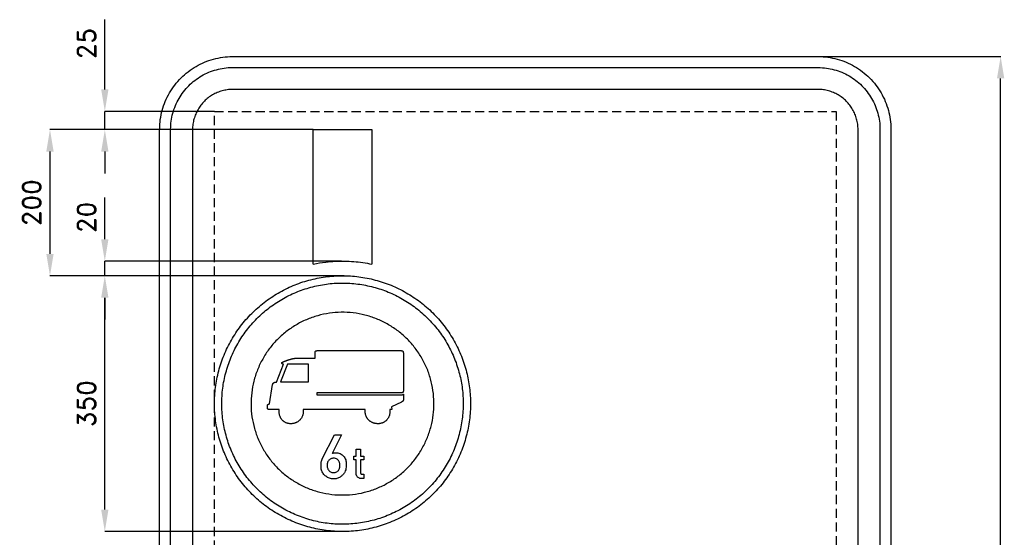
# Model space of a CAD drawing. Header units: millimetres. Extents: x -691 to 655, y -905 to 800.
# Tile 2 of 2: x -691 to 655, y 92 to 800. Entities that reach past the tile are written whole.
import ezdxf

# ---------------------------------------------------------------- set-up
doc = ezdxf.new("R2010")
doc.units = ezdxf.units.MM
doc.header["$LTSCALE"] = 5
doc.linetypes.add('ČÁRKOVANÁX2', pattern=[1.5, 1, -0.5])
doc.layers.add('Kóty', color=2, linetype='Continuous')
doc.layers.add('Značka', color=7, linetype='Continuous')
doc.styles.get("Standard").update_dxf_attribs({"font": 'romand.shx', "height": 25})
doc.dimstyles.get("Standard").update_dxf_attribs({"dimtxt": 25, "dimasz": 30, "dimexe": 0.18, "dimexo": 0.0625, "dimgap": 12.5, "dimtad": 1, "dimdec": 0, "dimzin": 0, "dimdsep": 46, "dimtxsty": 'Standard', "dimcen": 0.09, "dimadec": 0, "dimazin": 0, "dimtfac": 1, "dimtdec": 0, "dimtofl": 0, "dimtmove": 0, "dimatfit": 3, "dimfxl": 1, "dimtolj": 1, "dimtzin": 0, "dimarcsym": 0})

# ---------------------------------------------------------------- blocks, each defined once
blk = doc.blocks.new('*D3')
at = {"layer": 'Defpoints', "color": 0, "transparency": 16777216}
for p in [(-575, 450), (-247.7, 450), (-249, 100)]:
    blk.add_point(p, dxfattribs=at)
at = {"layer": 'Kóty', "color": 0, "lineweight": -2, "transparency": 16777216}
for p, q in [((-247.8, 450), (-575.2, 450)), ((-575, 130), (-575, 420)), ((-249.1, 100), (-575.2, 100))]:
    blk.add_line(p, q, dxfattribs=at)
at = {"layer": 'Kóty', "color": 0, "transparency": 16777216}
for points in [[(-580, 420), (-570, 420), (-575, 450)], [(-580, 130), (-570, 130), (-575, 100)]]:
    blk.add_solid(points, dxfattribs=at)
at = {"layer": 'Kóty', "color": 0, "transparency": 16777216, "insert": (-600, 275), "char_height": 25, "attachment_point": 5, "rotation": 90}
blk.add_mtext('\\A1;350', dxfattribs=at)
blk = doc.blocks.new('*D5')
at = {"layer": 'Defpoints', "color": 0, "transparency": 16777216}
for p in [(-575, 675), (-425, 675), (-290, 650)]:
    blk.add_point(p, dxfattribs=at)
at = {"layer": 'Kóty', "color": 0, "lineweight": -2, "transparency": 16777216}
for p, q in [((-575, 705), (-575, 800.5)), ((-425.1, 675), (-575.2, 675)), ((-290.1, 650), (-575.2, 650)), ((-575, 620), (-575, 590))]:
    blk.add_line(p, q, dxfattribs=at)
at = {"layer": 'Kóty', "color": 0, "transparency": 16777216}
for points in [[(-580, 705), (-570, 705), (-575, 675)], [(-580, 620), (-570, 620), (-575, 650)]]:
    blk.add_solid(points, dxfattribs=at)
at = {"layer": 'Kóty', "color": 0, "transparency": 16777216, "insert": (-600, 767.7), "char_height": 25, "attachment_point": 5, "rotation": 90}
blk.add_mtext('\\A1;25', dxfattribs=at)
blk = doc.blocks.new('*D7')
at = {"layer": 'Defpoints', "color": 0, "transparency": 16777216}
for p in [(-290, 650), (-650, 449.98), (-247.709, 449.98)]:
    blk.add_point(p, dxfattribs=at)
at = {"layer": 'Kóty', "color": 0, "lineweight": -2, "transparency": 16777216}
for p, q in [((-290.0625, 650), (-650.18, 650)), ((-650, 620), (-650, 479.98)), ((-247.7715, 449.98), (-650.18, 449.98))]:
    blk.add_line(p, q, dxfattribs=at)
at = {"layer": 'Kóty', "color": 0, "transparency": 16777216}
for points in [[(-655, 620), (-645, 620), (-650, 650)], [(-655, 479.98), (-645, 479.98), (-650, 449.98)]]:
    blk.add_solid(points, dxfattribs=at)
at = {"layer": 'Kóty', "color": 0, "transparency": 16777216, "insert": (-675, 549.99), "char_height": 25, "attachment_point": 5, "rotation": 90}
blk.add_mtext('\\A1;200', dxfattribs=at)
blk = doc.blocks.new('*D9')
at = {"layer": 'Defpoints', "color": 0, "transparency": 16777216}
for p in [(400, 750), (650, 750), (400, -750)]:
    blk.add_point(p, dxfattribs=at)
at = {"layer": 'Kóty', "color": 0, "lineweight": -2, "transparency": 16777216}
for p, q in [((400.0625, 750), (650.18, 750)), ((650, -720), (650, 720)), ((400.0625, -750), (650.18, -750))]:
    blk.add_line(p, q, dxfattribs=at)
at = {"layer": 'Kóty', "color": 0, "transparency": 16777216}
for points in [[(645, 720), (655, 720), (650, 750)], [(645, -720), (655, -720), (650, -750)]]:
    blk.add_solid(points, dxfattribs=at)
at = {"layer": 'Kóty', "color": 0, "transparency": 16777216, "insert": (625, 0), "char_height": 25, "attachment_point": 5, "rotation": 90}
blk.add_mtext('\\A1;1500', dxfattribs=at)

msp = doc.modelspace()

# ---------------------------------------------------------------- linework, layer by layer
at = {"layer": 'Kóty'}
for p, q in [((-575, 500.01635), (-575, 556.91802)), ((-251.18307, 470.01635), (-575.18, 470.01635)), ((-247.834, 449.98), (-575.18, 449.98)), ((-575, 419.98), (-575, 389.98))]:
    msp.add_line(p, q, dxfattribs=at)
for points in [[(-575, 650), (-575, 675)], [(-575.18, 449.98), (-575, 470.01635)]]:
    msp.add_lwpolyline(points, dxfattribs=at)
for points in [[(-580, 500.01635), (-570, 500.01635), (-575, 470.01635)], [(-580, 419.98), (-570, 419.98), (-575, 449.98)]]:
    msp.add_solid(points, dxfattribs=at)
at = {"layer": 'Značka', "color": 5}
for points in [[(-500, -650), (-500, 650), (-499.99883, 650.39), (-499.99692, 650.79, -0.0321796), (-499.09245, 663.7, -0.0354411), (-496.45574, 676.39, -0.0362697), (-492.3068, 688.66, -0.0344172), (-486.4713, 700.23, -0.033719), (-479.2849, 711, -0.0340776), (-470.7107, 720.71, -0.0342077), (-461.0064, 729.29, -0.0342268), (-450.2266, 736.47, -0.0340514), (-438.6512, 742.27, -0.0334162), (-426.3873, 746.46, -0.0341286), (-413.6918, 749.14, -0.0367456), (-400.785, 750), (-400.393, 750), (-400, 750), (400, 750), (400.393, 750), (400.785, 750, -0.0321794), (413.698, 749.09, -0.0354509), (426.387, 746.46, -0.0362816), (438.659, 742.31, -0.0344246), (450.227, 736.47, -0.0337312), (461.004, 729.28, -0.034081), (470.711, 720.71, -0.0342138), (479.293, 711.01, -0.0342285), (486.471, 700.23, -0.0340344), (492.265, 688.65, -0.0334114), (496.46, 676.39, -0.0341223), (499.14, 663.69, -0.0367412), (500, 650.79), (500, 650.39), (500, 650), (500, -650)], [(-485, -650), (-485, 650), (-484.999, 650.33), (-484.9974, 650.67, -0.0321808), (-484.2286, 661.64, -0.0354437), (-481.9874, 672.43, -0.0362674), (-478.4608, 682.86, -0.034419), (-473.5006, 692.69, -0.0337112), (-467.3922, 701.85, -0.0340785), (-460.1041, 710.1, -0.034195), (-451.8554, 717.4, -0.0342194), (-442.6926, 723.5, -0.0340514), (-432.8535, 728.43, -0.0334085), (-422.4292, 731.99, -0.0341207), (-411.638, 734.27, -0.0367451), (-400.668, 735), (-400.334, 735), (-400, 735), (400, 735), (400.334, 735), (400.668, 735, -0.0321738), (411.643, 734.23, -0.0354396), (422.429, 731.99, -0.0362613), (432.86, 728.46, -0.0344296), (442.693, 723.5, -0.0337309), (451.854, 717.39, -0.0340802), (460.104, 710.1, -0.0342125), (467.399, 701.86, -0.03423), (473.501, 692.69, -0.0340367), (478.425, 682.85, -0.0334178), (481.987, 672.43, -0.0341274), (484.265, 661.64, -0.0367509), (484.997, 650.67), (484.999, 650.33), (485, 650), (485, -650)], [(455, -650), (455, 650), (454.999, 650.22), (454.998, 650.43, 0.0321867), (454.501, 657.53, 0.0354421), (453.051, 664.51, 0.0362779), (450.769, 671.26, 0.0344207), (447.559, 677.62, 0.0337176), (443.607, 683.55, 0.0340785), (438.891, 688.89, 0.0341988), (433.554, 693.61, 0.0342361), (427.625, 697.56, 0.0340303), (421.258, 700.75, 0.033395), (414.513, 703.05, 0.0341092), (407.53, 704.52, 0.0367438), (400.432, 705), (400.216, 705), (400, 705), (-400, 705), (-400.216, 705), (-400.432, 705, 0.0321706), (-407.5338, 704.5, 0.0354292), (-414.513, 703.05, 0.036266), (-421.2625, 700.77, 0.0344312), (-427.6246, 697.56, 0.0337345), (-433.5523, 693.61, 0.034079), (-438.8909, 688.89, 0.0342245), (-443.6112, 683.55, 0.0342352), (-447.5592, 677.62, 0.0340405), (-450.7458, 671.26, 0.0334087), (-453.0507, 664.51, 0.034125), (-454.5245, 657.53, 0.0367448), (-454.9983, 650.43), (-454.9994, 650.22), (-455, 650), (-455, -650)], [(-290, 465.89958, -0.0233294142), (-272.93, 468.73, -0.0344194), (-247.448, 469.98, -0.0344208), (-222.007, 468.07, -0.0164413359), (-210, 465.92323, -0.0164413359)], [(-75, 275), (-75.004, 273.85, -0.00154449), (-75.015, 272.71, -0.0321676), (-76.757, 249.9, -0.0357227), (-81.57, 227.498, -0.0366658), (-89.087, 205.869, -0.0347521), (-99.604, 185.524, -0.0340366), (-112.519, 166.613, -0.034453), (-127.887, 149.647, -0.0345618), (-145.244, 134.719, -0.0344273), (-164.491, 122.313, -0.0343878), (-185.125, 112.388, -0.0344155), (-206.923, 105.385, -0.0344223), (-229.422, 101.138, -0.0344182), (-252.291, 100.015, -0.0344187), (-275.122, 101.736, -0.0344172), (-297.502, 106.57, -0.034418), (-319.11, 114.142, -0.0344169), (-339.476, 124.604, -0.0344162), (-358.388, 137.51, -0.0344144), (-375.353, 152.887, -0.0344156), (-390.28, 170.248, -0.0344171), (-402.687, 189.491, -0.0344159), (-412.6118, 210.125, -0.0344176), (-419.6154, 231.923, -0.0344166), (-423.8619, 254.42, -0.0344164), (-424.985, 277.29, -0.0344163), (-423.2637, 300.12, -0.0344156), (-418.4297, 322.5, -0.0344185), (-410.8578, 344.11, -0.0344133), (-400.396, 364.48, -0.0344139), (-387.49, 383.39, -0.034421), (-372.113, 400.35, -0.0344145), (-354.752, 415.28, -0.0344171), (-335.509, 427.69, -0.034418), (-314.876, 437.61, -0.0344218), (-293.077, 444.62, -0.0344221), (-270.578, 448.86, -0.0344132), (-247.709, 449.98, -0.0344239), (-224.878, 448.26, -0.034416), (-202.498, 443.43, -0.0344173), (-180.89, 435.86, -0.0344125), (-160.524, 425.4, -0.0344166), (-141.613, 412.49, -0.034407), (-124.647, 397.11, -0.0344163), (-109.717, 379.75, -0.0344871), (-97.313, 360.51, -0.0344216), (-87.398, 339.88, -0.0340762), (-80.385, 318.08, -0.0327904), (-76.246, 296.69, -0.0342656), (-75, 275)], [(-218.902, 266.76), (-303.7, 266.76), (-303.698, 266.73), (-303.696, 266.69), (-303.685, 266.47), (-303.674, 266.24), (-303.663, 266.02), (-303.654, 265.8), (-303.646, 265.58), (-303.639, 265.36), (-303.634, 265.19), (-303.631, 265.01), (-303.628, 264.83), (-303.627, 264.64), (-303.627, 264.61), (-303.627, 264.58), (-303.628, 264.45), (-303.63, 264.33, -0.00334109), (-303.635, 264.08, -0.00303329), (-303.643, 263.83, -0.00774068), (-303.676, 263.22, -0.00818351), (-303.729, 262.6, -0.0115057), (-303.828, 261.78), (-303.966, 260.96), (-304.139, 260.15), (-304.352, 259.35), (-304.548, 258.72), (-304.774, 258.1), (-305.095, 257.34), (-305.45, 256.59), (-305.815, 255.88), (-306.211, 255.19), (-306.572, 254.63), (-306.96, 254.09), (-307.371, 253.57), (-307.805, 253.06), (-308.167, 252.67), (-308.544, 252.29), (-309.034, 251.84), (-309.54, 251.41), (-310.139, 250.93), (-310.758, 250.48), (-311.29, 250.13), (-311.837, 249.8), (-312.396, 249.49), (-312.967, 249.21), (-313.431, 249), (-313.902, 248.8), (-314.499, 248.58), (-315.104, 248.37), (-315.829, 248.15), (-316.562, 247.96), (-317.179, 247.82), (-317.8, 247.71), (-318.426, 247.63), (-319.054, 247.56), (-319.558, 247.53), (-320.062, 247.51), (-320.694, 247.51), (-321.326, 247.53), (-322.076, 247.57), (-322.823, 247.64), (-323.443, 247.73), (-324.059, 247.84), (-324.67, 247.98), (-325.274, 248.14), (-325.754, 248.29), (-326.228, 248.45), (-326.813, 248.67), (-327.39, 248.92), (-328.08, 249.24), (-328.753, 249.59), (-329.3, 249.91), (-329.831, 250.26), (-330.347, 250.63), (-330.846, 251.02), (-331.232, 251.34), (-331.605, 251.69), (-332.052, 252.13), (-332.48, 252.6), (-332.925, 253.12), (-333.346, 253.65), (-333.677, 254.11), (-333.987, 254.59), (-334.28, 255.08), (-334.553, 255.58), (-334.76, 255.98), (-334.953, 256.39), (-335.179, 256.92), (-335.387, 257.45), (-335.687, 258.28), (-335.948, 259.13), (-336.133, 259.85), (-336.285, 260.57), (-336.409, 261.3), (-336.503, 262.04), (-336.558, 262.62), (-336.589, 263.21, -0.0106367), (-336.597, 263.95, -0.00219615), (-336.587, 264.69), (-336.582, 264.95, -0.00262588), (-336.576, 265.21, -0.00259965), (-336.57, 265.41), (-336.561, 265.61), (-336.551, 265.8), (-336.54, 266), (-336.53, 266.16), (-336.52, 266.32), (-336.507, 266.51), (-336.495, 266.69), (-336.492, 266.73), (-336.49, 266.76), (-349.501, 266.76), (-349.504, 266.76), (-349.507, 266.76), (-349.528, 266.76), (-349.548, 266.76), (-349.568, 266.76), (-349.587, 266.76), (-349.607, 266.76), (-349.626, 266.76), (-349.642, 266.76), (-349.657, 266.76), (-349.677, 266.76), (-349.696, 266.76), (-349.836, 266.76), (-349.976, 266.76), (-350.092, 266.76), (-350.209, 266.77), (-350.325, 266.78), (-350.441, 266.79), (-350.533, 266.8), (-350.626, 266.81), (-350.741, 266.83), (-350.855, 266.85), (-350.937, 266.86), (-351.018, 266.88), (-351.085, 266.9), (-351.152, 266.92), (-351.218, 266.94), (-351.284, 266.96), (-351.336, 266.98), (-351.387, 267), (-351.451, 267.02), (-351.514, 267.05), (-351.562, 267.08), (-351.609, 267.1), (-351.648, 267.12), (-351.687, 267.14), (-351.724, 267.17), (-351.761, 267.19), (-351.791, 267.21), (-351.819, 267.23), (-351.854, 267.26), (-351.889, 267.29), (-351.927, 267.32), (-351.964, 267.35), (-351.994, 267.38), (-352.023, 267.41), (-352.052, 267.44), (-352.079, 267.47), (-352.101, 267.5), (-352.121, 267.52), (-352.147, 267.56), (-352.171, 267.59), (-352.199, 267.63), (-352.226, 267.67), (-352.247, 267.71), (-352.267, 267.75), (-352.287, 267.78), (-352.305, 267.82), (-352.319, 267.85), (-352.332, 267.88), (-352.348, 267.92), (-352.362, 267.96), (-352.377, 268), (-352.391, 268.05), (-352.402, 268.08), (-352.412, 268.12), (-352.422, 268.16), (-352.431, 268.19), (-352.438, 268.22), (-352.444, 268.25), (-352.451, 268.29), (-352.458, 268.33), (-352.467, 268.38), (-352.475, 268.44), (-352.481, 268.48), (-352.486, 268.53), (-352.49, 268.58), (-352.494, 268.62), (-352.496, 268.66), (-352.498, 268.7), (-352.499, 268.74), (-352.5, 268.79), (-352.5, 268.81), (-352.5, 268.82), (-352.5, 268.84), (-352.5, 268.85), (-352.5, 268.86), (-352.5, 268.88), (-352.5, 268.89), (-352.5, 268.9), (-352.5, 268.91), (-352.5, 268.93), (-352.5, 268.97), (-352.5, 269.02), (-352.5, 269.1), (-352.5, 269.19), (-352.5, 269.41), (-352.5, 269.63), (-352.499, 269.92), (-352.499, 270.22), (-352.499, 270.51), (-352.499, 270.8), (-352.499, 271.04), (-352.499, 271.27), (-352.5, 271.57), (-352.499, 271.86), (-352.498, 271.98, -0.00530736), (-352.495, 272.11), (-352.49, 272.21), (-352.483, 272.31), (-352.473, 272.41), (-352.461, 272.52), (-352.45, 272.6), (-352.436, 272.68), (-352.416, 272.78), (-352.393, 272.88), (-352.376, 272.95), (-352.358, 273.02), (-352.341, 273.08), (-352.322, 273.14), (-352.301, 273.19), (-352.279, 273.25), (-352.261, 273.3), (-352.241, 273.34), (-352.215, 273.39), (-352.187, 273.45), (-352.156, 273.51), (-352.124, 273.56), (-352.095, 273.61), (-352.065, 273.65), (-352.034, 273.7), (-352.001, 273.74), (-351.974, 273.77), (-351.946, 273.81), (-351.909, 273.85), (-351.871, 273.89), (-351.825, 273.93), (-351.778, 273.97), (-351.737, 274.01), (-351.695, 274.04), (-351.652, 274.07), (-351.608, 274.1), (-351.572, 274.12), (-351.536, 274.15), (-351.49, 274.17), (-351.443, 274.2), (-351.381, 274.23), (-351.318, 274.26), (-351.265, 274.28), (-351.211, 274.3), (-351.156, 274.32), (-351.101, 274.34), (-351.057, 274.36), (-351.013, 274.37), (-350.956, 274.38), (-350.9, 274.4), (-350.857, 274.41), (-350.814, 274.42), (-350.778, 274.43), (-350.742, 274.43), (-350.706, 274.44), (-350.669, 274.45), (-350.641, 274.45), (-350.612, 274.46), (-350.575, 274.46), (-350.539, 274.47), (-350.472, 274.48), (-350.405, 274.48), (-350.35, 274.49), (-350.294, 274.5), (-350.237, 274.5), (-350.181, 274.5), (-350.137, 274.51), (-350.092, 274.51), (-350.036, 274.51), (-349.98, 274.51), (-349.958, 274.51), (-349.937, 274.51), (-349.918, 274.51), (-349.9, 274.51), (-349.88, 274.51), (-349.861, 274.51), (-349.846, 274.51), (-349.832, 274.51), (-349.817, 274.52), (-349.802, 274.52), (-349.799, 274.52), (-349.797, 274.52), (-345.5, 301.08), (-345.498, 301.09), (-345.496, 301.09), (-345.495, 301.1), (-345.492, 301.11), (-345.489, 301.13), (-345.481, 301.16), (-345.474, 301.2), (-345.464, 301.24), (-345.455, 301.29), (-345.445, 301.33), (-345.435, 301.38), (-345.427, 301.41), (-345.418, 301.45), (-345.409, 301.49), (-345.399, 301.52), (-345.397, 301.53), (-345.396, 301.54), (-345.383, 301.57), (-345.371, 301.6), (-345.347, 301.67), (-345.323, 301.73), (-345.263, 301.89), (-345.201, 302.04), (-345.116, 302.24), (-345.023, 302.43), (-344.922, 302.62), (-344.809, 302.79), (-344.708, 302.93), (-344.598, 303.07), (-344.465, 303.21), (-344.322, 303.34), (-344.294, 303.37), (-344.267, 303.39), (-344.264, 303.39), (-344.262, 303.4), (-344.258, 303.4), (-344.254, 303.4), (-344.249, 303.41), (-344.244, 303.41), (-344.238, 303.42), (-344.233, 303.42), (-344.228, 303.42), (-344.224, 303.43), (-344.218, 303.43), (-344.213, 303.44), (-344.17, 303.47), (-344.126, 303.5), (-344.035, 303.57), (-343.943, 303.63), (-343.696, 303.77), (-343.44, 303.9), (-343.073, 304.04), (-342.696, 304.16), (-342.305, 304.26), (-341.91, 304.34), (-341.597, 304.38), (-341.282, 304.42), (-340.963, 304.45), (-340.643, 304.47), (-340.59, 304.48), (-340.536, 304.48), (-340.53, 304.48), (-340.525, 304.48), (-340.513, 304.48), (-340.502, 304.48), (-340.473, 304.49), (-340.444, 304.49), (-340.406, 304.49), (-340.367, 304.49), (-340.328, 304.5), (-340.29, 304.5), (-340.259, 304.5), (-340.228, 304.5), (-340.195, 304.5), (-340.163, 304.5), (-340.157, 304.5), (-340.151, 304.5), (-330.566, 329.03), (-330.569, 329.03), (-330.572, 329.03), (-330.593, 329.03), (-330.615, 329.03), (-330.635, 329.03), (-330.655, 329.03), (-330.675, 329.03), (-330.696, 329.03), (-330.712, 329.02), (-330.728, 329.02), (-330.749, 329.02), (-330.77, 329.02), (-330.899, 329.02), (-331.029, 329.03), (-331.137, 329.04), (-331.245, 329.05), (-331.353, 329.06), (-331.46, 329.09), (-331.545, 329.1), (-331.629, 329.13), (-331.733, 329.16), (-331.836, 329.19), (-331.925, 329.23), (-332.013, 329.26), (-332.085, 329.29), (-332.155, 329.33), (-332.225, 329.36), (-332.292, 329.4), (-332.346, 329.44), (-332.397, 329.47), (-332.46, 329.52), (-332.522, 329.57), (-332.567, 329.61), (-332.611, 329.65), (-332.646, 329.68), (-332.68, 329.72), (-332.713, 329.75), (-332.745, 329.79), (-332.769, 329.82), (-332.793, 329.85), (-332.821, 329.9), (-332.847, 329.94), (-332.875, 329.98), (-332.9, 330.03), (-332.919, 330.07), (-332.937, 330.12), (-332.952, 330.16), (-332.966, 330.2), (-332.975, 330.24), (-332.983, 330.27), (-332.991, 330.32), (-332.997, 330.36), (-333.002, 330.42), (-333.004, 330.48), (-333.002, 330.53), (-332.998, 330.57), (-332.992, 330.62), (-332.984, 330.67), (-332.976, 330.7), (-332.966, 330.74), (-332.952, 330.79), (-332.937, 330.83), (-332.911, 330.9), (-332.883, 330.96), (-332.856, 331.01), (-332.827, 331.06), (-332.796, 331.11), (-332.764, 331.16), (-332.736, 331.2), (-332.708, 331.23), (-332.671, 331.28), (-332.632, 331.32), (-332.571, 331.39), (-332.506, 331.45), (-332.45, 331.51), (-332.393, 331.56), (-332.334, 331.6), (-332.274, 331.65), (-332.226, 331.69), (-332.176, 331.72), (-332.113, 331.77), (-332.05, 331.81), (-331.91, 331.9), (-331.768, 331.98), (-331.647, 332.05), (-331.525, 332.11), (-331.401, 332.18), (-331.276, 332.23), (-331.175, 332.28), (-331.073, 332.32), (-330.945, 332.37), (-330.817, 332.42), (-330.772, 332.43), (-330.728, 332.45), (-330.692, 332.46), (-330.655, 332.48), (-330.618, 332.49), (-330.581, 332.5), (-330.552, 332.51), (-330.522, 332.52), (-330.486, 332.54), (-330.449, 332.55), (-330.415, 332.56), (-330.381, 332.57), (-330.353, 332.58), (-330.325, 332.59), (-330.297, 332.6), (-330.269, 332.61), (-330.246, 332.62), (-330.224, 332.63), (-330.196, 332.64), (-330.168, 332.65), (-330.092, 332.67), (-330.016, 332.7), (-329.953, 332.72), (-329.89, 332.75), (-329.827, 332.77), (-329.765, 332.79), (-329.714, 332.81), (-329.664, 332.83), (-329.601, 332.85), (-329.538, 332.88), (-329.304, 332.96), (-329.07, 333.05), (-328.874, 333.13), (-328.679, 333.2), (-328.485, 333.28), (-328.29, 333.35), (-328.134, 333.41), (-327.978, 333.47), (-327.783, 333.54), (-327.588, 333.62), (-327.189, 333.77), (-326.79, 333.92), (-326.457, 334.04), (-326.123, 334.17), (-325.789, 334.29), (-325.454, 334.41), (-325.186, 334.5), (-324.918, 334.59), (-324.582, 334.71), (-324.245, 334.82), (-323.765, 334.99), (-323.283, 335.14), (-322.88, 335.27), (-322.477, 335.39), (-322.072, 335.52), (-321.667, 335.63), (-321.342, 335.73), (-321.017, 335.82), (-320.609, 335.92), (-320.2, 336.03), (-319.768, 336.14), (-319.335, 336.25), (-318.973, 336.33), (-318.61, 336.41), (-318.247, 336.49), (-317.883, 336.57), (-317.591, 336.63), (-317.299, 336.68), (-316.933, 336.75), (-316.567, 336.82), (-316.073, 336.9), (-315.578, 336.99), (-315.166, 337.05), (-314.753, 337.12), (-314.34, 337.17), (-313.926, 337.23), (-313.594, 337.27), (-313.262, 337.3), (-312.908, 337.33), (-312.554, 337.35), (-312.492, 337.36), (-312.429, 337.36), (-312.418, 337.36), (-312.407, 337.36), (-312.384, 337.36), (-312.361, 337.36), (-312.304, 337.37), (-312.248, 337.37), (-312.172, 337.37), (-312.097, 337.38), (-312.021, 337.38), (-311.945, 337.39), (-311.885, 337.39), (-311.824, 337.39), (-311.76, 337.4), (-311.696, 337.4), (-311.685, 337.4), (-311.673, 337.4), (-287.574, 337.4), (-287.574, 344.37), (-287.573, 344.38), (-287.573, 344.38), (-287.573, 344.4), (-287.572, 344.43), (-287.572, 344.45), (-287.571, 344.48), (-287.571, 344.5), (-287.57, 344.52), (-287.569, 344.54), (-287.569, 344.56), (-287.568, 344.58), (-287.567, 344.61), (-287.561, 344.76), (-287.553, 344.9), (-287.544, 345.03), (-287.532, 345.15), (-287.517, 345.28), (-287.5, 345.4), (-287.483, 345.5), (-287.464, 345.59), (-287.437, 345.71), (-287.406, 345.83), (-287.383, 345.92), (-287.359, 346), (-287.337, 346.07), (-287.313, 346.13), (-287.288, 346.2), (-287.26, 346.26), (-287.237, 346.32), (-287.212, 346.37), (-287.179, 346.43), (-287.144, 346.49), (-287.111, 346.54), (-287.076, 346.6), (-287.046, 346.64), (-287.014, 346.69), (-286.982, 346.73), (-286.948, 346.77), (-286.919, 346.8), (-286.89, 346.83), (-286.853, 346.87), (-286.814, 346.9), (-286.768, 346.94), (-286.719, 346.98), (-286.678, 347.02), (-286.635, 347.05), (-286.592, 347.08), (-286.548, 347.11), (-286.512, 347.13), (-286.475, 347.15), (-286.429, 347.17), (-286.383, 347.2), (-286.309, 347.23), (-286.234, 347.26), (-286.171, 347.29), (-286.107, 347.31), (-286.042, 347.33), (-285.977, 347.35), (-285.925, 347.36), (-285.872, 347.37), (-285.806, 347.39), (-285.739, 347.4), (-285.673, 347.42), (-285.607, 347.43), (-285.552, 347.44), (-285.496, 347.44), (-285.44, 347.45), (-285.385, 347.46), (-285.34, 347.46), (-285.295, 347.47), (-285.239, 347.47), (-285.183, 347.48), (-285.082, 347.48), (-284.98, 347.49), (-284.895, 347.49), (-284.81, 347.5), (-284.725, 347.5), (-284.64, 347.5), (-284.572, 347.5), (-284.504, 347.5), (-284.431, 347.5), (-284.359, 347.5), (-284.346, 347.5), (-284.333, 347.5), (-169.238, 347.5), (-169.166, 347.5), (-169.095, 347.49), (-168.679, 347.43), (-168.286, 347.28), (-167.962, 347.08), (-167.678, 346.83), (-167.404, 346.5), (-167.184, 346.13), (-167.025, 345.77), (-166.907, 345.4), (-166.823, 344.99, -0.032432), (-166.788, 344.58), (-166.787, 344.52), (-166.786, 344.46), (-166.786, 344.45), (-166.786, 343.67), (-166.786, 342.89), (-166.786, 341.33), (-166.786, 339.77), (-166.786, 335.88), (-166.787, 331.98), (-166.787, 326.78), (-166.787, 321.58), (-166.786, 316.38), (-166.786, 311.18), (-166.786, 307.03), (-166.786, 302.87), (-166.786, 298.45), (-166.786, 294.03), (-166.786, 293.25), (-166.786, 292.47), (-166.786, 292.46), (-166.786, 292.44), (-166.786, 292.41), (-166.786, 292.37), (-166.788, 292.29), (-166.79, 292.21, -0.00449511), (-166.794, 292.1), (-166.8, 291.99), (-166.809, 291.88), (-166.82, 291.77), (-166.831, 291.69), (-166.845, 291.6), (-166.865, 291.49), (-166.889, 291.38), (-166.906, 291.31), (-166.925, 291.24), (-166.942, 291.18), (-166.961, 291.12), (-166.982, 291.06), (-167.004, 291), (-167.024, 290.96), (-167.044, 290.91), (-167.072, 290.85), (-167.101, 290.8), (-167.135, 290.74), (-167.173, 290.68), (-167.206, 290.63), (-167.241, 290.58), (-167.277, 290.53), (-167.315, 290.48), (-167.347, 290.45), (-167.38, 290.41), (-167.423, 290.37), (-167.467, 290.33), (-167.526, 290.28), (-167.588, 290.23), (-167.641, 290.19), (-167.696, 290.15), (-167.751, 290.12), (-167.808, 290.08), (-167.855, 290.06), (-167.902, 290.04), (-167.961, 290.01), (-168.021, 289.98), (-168.111, 289.94), (-168.203, 289.91), (-168.279, 289.88), (-168.357, 289.85), (-168.435, 289.83), (-168.514, 289.81), (-168.577, 289.8), (-168.641, 289.78), (-168.721, 289.76), (-168.801, 289.75), (-168.954, 289.72), (-169.109, 289.7), (-169.238, 289.68), (-169.368, 289.67), (-169.498, 289.66), (-169.627, 289.65), (-169.731, 289.64), (-169.836, 289.64), (-169.966, 289.64), (-170.096, 289.64), (-170.128, 289.63), (-170.161, 289.63), (-170.188, 289.63), (-170.215, 289.63), (-170.243, 289.63), (-170.27, 289.63), (-170.292, 289.63), (-170.313, 289.63), (-170.337, 289.63), (-170.36, 289.63), (-170.364, 289.63), (-170.368, 289.63), (-285.16, 289.64), (-285.16, 287.18), (-169.808, 287.18), (-168.966, 287.18), (-168.956, 287.18), (-168.946, 287.18), (-168.873, 287.18), (-168.801, 287.18), (-168.732, 287.18), (-168.664, 287.18), (-168.595, 287.18), (-168.526, 287.18), (-168.472, 287.18), (-168.417, 287.18), (-168.348, 287.19), (-168.28, 287.19), (-168.203, 287.2), (-168.126, 287.21), (-168.063, 287.22), (-167.999, 287.23), (-167.936, 287.24), (-167.873, 287.25), (-167.823, 287.26), (-167.773, 287.27), (-167.711, 287.29), (-167.65, 287.31), (-167.588, 287.33), (-167.527, 287.35), (-167.476, 287.37), (-167.427, 287.39), (-167.378, 287.41), (-167.33, 287.44), (-167.292, 287.46), (-167.255, 287.48), (-167.209, 287.51), (-167.165, 287.54), (-167.12, 287.57), (-167.076, 287.61), (-167.041, 287.64), (-167.007, 287.67), (-166.974, 287.7), (-166.943, 287.73), (-166.918, 287.76), (-166.895, 287.79), (-166.867, 287.82), (-166.84, 287.86), (-166.833, 287.87), (-166.827, 287.88), (-166.821, 287.89), (-166.816, 287.9), (-166.81, 287.91), (-166.805, 287.91), (-166.8, 287.92), (-166.796, 287.93), (-166.791, 287.93), (-166.786, 287.94), (-166.786, 280.15), (-166.786, 280.13), (-166.786, 280.11), (-166.786, 280.1), (-166.787, 280.08), (-166.787, 280.07), (-166.787, 280.05), (-166.788, 280.04), (-166.788, 280.03), (-166.789, 280.01), (-166.789, 280), (-166.79, 279.99), (-166.79, 279.97), (-166.791, 279.95), (-166.793, 279.92), (-166.797, 279.86), (-166.804, 279.8), (-166.814, 279.71), (-166.827, 279.63), (-166.843, 279.55), (-166.861, 279.47), (-166.878, 279.4), (-166.896, 279.34), (-166.922, 279.26), (-166.949, 279.18), (-166.979, 279.1), (-167.012, 279.02), (-167.041, 278.95), (-167.073, 278.89), (-167.107, 278.83), (-167.142, 278.76), (-167.172, 278.72), (-167.203, 278.67), (-167.243, 278.61), (-167.285, 278.55), (-167.343, 278.48), (-167.403, 278.4), (-167.456, 278.34), (-167.51, 278.29), (-167.565, 278.23), (-167.623, 278.18), (-167.669, 278.14), (-167.717, 278.09), (-167.778, 278.04), (-167.84, 278), (-167.911, 277.94), (-167.984, 277.89), (-168.046, 277.84), (-168.108, 277.8), (-168.171, 277.76), (-168.235, 277.72), (-168.287, 277.69), (-168.339, 277.66), (-168.404, 277.62), (-168.47, 277.58), (-168.56, 277.54), (-168.65, 277.49), (-168.726, 277.45), (-168.803, 277.41), (-168.88, 277.37), (-168.957, 277.34), (-169.019, 277.31), (-169.081, 277.28), (-169.148, 277.25), (-169.214, 277.22), (-169.226, 277.21), (-169.237, 277.21), (-169.243, 277.21), (-169.249, 277.2), (-169.259, 277.2), (-169.269, 277.2), (-169.282, 277.19), (-169.295, 277.19), (-169.308, 277.18), (-169.321, 277.17), (-169.331, 277.17), (-169.341, 277.17), (-169.354, 277.16), (-169.367, 277.15), (-182.95, 270.74), (-182.448, 266.76), (-185.12, 266.76), (-185.119, 266.72), (-185.118, 266.69), (-185.112, 266.43), (-185.104, 266.17), (-185.095, 265.91), (-185.087, 265.65), (-185.079, 265.38), (-185.072, 265.12), (-185.068, 264.91), (-185.067, 264.71), (-185.067, 264.5), (-185.071, 264.29), (-185.072, 264.25), (-185.073, 264.22), (-185.077, 264.09), (-185.082, 263.96), (-185.094, 263.7), (-185.109, 263.45, -0.00720708), (-185.159, 262.8, -0.00774274), (-185.229, 262.16, -0.0110216), (-185.35, 261.3), (-185.509, 260.46), (-185.705, 259.61), (-185.941, 258.79), (-186.158, 258.13), (-186.405, 257.49), (-186.755, 256.7), (-187.142, 255.93), (-187.525, 255.22), (-187.939, 254.54), (-188.315, 253.98), (-188.72, 253.44), (-189.147, 252.93), (-189.598, 252.43), (-189.974, 252.05), (-190.365, 251.68), (-190.873, 251.24), (-191.399, 250.83), (-192.014, 250.37), (-192.649, 249.95), (-193.195, 249.62), (-193.756, 249.32), (-194.328, 249.05), (-194.911, 248.79), (-195.385, 248.61), (-195.865, 248.44), (-196.471, 248.24), (-197.085, 248.08), (-197.828, 247.89), (-198.577, 247.75), (-199.206, 247.65), (-199.839, 247.58), (-200.473, 247.53), (-201.109, 247.5), (-201.619, 247.5), (-202.128, 247.51), (-202.763, 247.54), (-203.398, 247.6), (-204.162, 247.68), (-204.922, 247.8), (-205.551, 247.92), (-206.174, 248.07), (-206.792, 248.24), (-207.403, 248.43), (-207.888, 248.6), (-208.366, 248.79), (-208.957, 249.04), (-209.539, 249.31), (-210.234, 249.66), (-210.913, 250.03), (-211.465, 250.37), (-212.002, 250.73), (-212.524, 251.11), (-213.031, 251.52), (-213.424, 251.85), (-213.805, 252.2), (-214.262, 252.66), (-214.703, 253.13), (-215.149, 253.63), (-215.573, 254.16), (-215.909, 254.61), (-216.226, 255.07), (-216.527, 255.55), (-216.81, 256.03), (-217.025, 256.43), (-217.227, 256.83), (-217.464, 257.34), (-217.684, 257.86), (-217.987, 258.64), (-218.253, 259.43), (-218.444, 260.1), (-218.604, 260.78), (-218.738, 261.46), (-218.843, 262.15), (-218.908, 262.7), (-218.953, 263.25, -0.0106468), (-218.981, 263.94, -0.00639634), (-218.986, 264.64), (-218.985, 264.89), (-218.98, 265.15, -0.00271749), (-218.974, 265.36), (-218.966, 265.57), (-218.957, 265.78), (-218.947, 266), (-218.937, 266.17), (-218.928, 266.34), (-218.917, 266.52), (-218.906, 266.7), (-218.904, 266.73), (-218.902, 266.76)], [(-251.429, 232.481), (-264.304, 206.837), (-263.563, 207.081), (-262.816, 207.306, -0.0391616), (-260.481, 207.772, -0.0459517), (-258.097, 207.838, -0.0661216), (-254.813, 207.252, -0.0620747), (-251.766, 205.85, -0.0644809), (-249.008, 203.733, -0.0674482), (-246.897, 200.975, -0.060654), (-245.633, 198.175, -0.0629719), (-245.091, 195.175), (-245.07, 194.841), (-245.054, 194.506), (-245.054, 188.706), (-245.06, 188.281, -0.00566367), (-245.072, 187.856, -0.0576005), (-245.611, 184.49, -0.056112), (-246.897, 181.313, -0.0655624), (-249.207, 177.908, -0.0611375), (-252.304, 175.181, -0.0693527), (-256.477, 172.953, -0.0745195), (-261.104, 171.994, -0.0866007), (-266.586, 172.485, -0.0853206), (-271.604, 174.781, -0.0801145), (-275.498, 178.243, -0.0761708), (-278.147, 182.725, -0.0445103), (-279.018, 185.307, -0.0550149), (-279.36, 187.981), (-279.366, 188.347), (-279.366, 188.712), (-279.366, 192.725), (-279.336, 193.05), (-279.304, 193.375, -0.0152426), (-279.125, 194.735, -0.0238652), (-278.841, 196.075, -0.0241569), (-278.469, 197.303, -0.019822), (-277.991, 198.494), (-277.806, 198.904), (-277.616, 199.313), (-261.116, 232.481), (-251.429, 232.481)], [(-220.688, 172.5), (-224.569, 172.5), (-224.87, 172.517), (-225.171, 172.54, -0.0635415), (-226.939, 172.938, -0.0716555), (-228.545, 173.792, -0.0793218), (-229.998, 175.157, -0.0717667), (-230.986, 176.893, -0.0365406), (-231.281, 177.738, -0.0468267), (-231.43, 178.612), (-231.444, 178.822), (-231.453, 179.034), (-231.453, 198.266), (-234.554, 198.266), (-234.554, 203.292), (-231.453, 203.292), (-231.453, 212.5), (-225.314, 212.5), (-225.314, 203.292), (-220.638, 203.292), (-220.634, 198.266), (-225.314, 198.266), (-225.314, 180.29), (-225.302, 180.173), (-225.287, 180.057, 0.0480847), (-225.169, 179.539, 0.0716971), (-224.928, 179.06, 0.102084), (-224.424, 178.548, 0.119694), (-223.766, 178.298), (-223.638, 178.281), (-223.51, 178.271), (-220.688, 178.271), (-220.688, 172.5)], [(-270.804, 192.25), (-270.804, 188.669), (-270.767, 188.4), (-270.729, 188.131, 0.0461379), (-270.239, 186.124, 0.0659178), (-269.322, 184.281, 0.0656414), (-268.13, 182.836, 0.0589238), (-266.61, 181.719, 0.0672017), (-264.56, 180.836, 0.0693257), (-262.354, 180.537, 0.0721694), (-260.002, 180.825, 0.0687242), (-257.822, 181.75, 0.0448961), (-256.603, 182.583, 0.0477601), (-255.56, 183.625, 0.0634523), (-254.486, 185.273, 0.0656522), (-253.866, 187.131, 0.021305), (-253.731, 187.916), (-253.641, 188.706), (-253.641, 192.188), (-253.68, 192.613), (-253.729, 193.038, 0.0512638), (-254.135, 194.718, 0.0555039), (-254.891, 196.281, 0.0749891), (-256.376, 198.102, 0.0723524), (-258.322, 199.419), (-259.627, 199.963), (-260.997, 200.269), (-261.599, 200.334), (-262.204, 200.356, 0.0575728), (-264.174, 200.138, 0.0608717), (-266.047, 199.463, 0.0692681), (-267.894, 198.268, 0.0705523), (-269.341, 196.612, 0.0640718), (-270.279, 194.8, 0.0607473), (-270.741, 192.825), (-270.775, 192.538), (-270.804, 192.25)]]:
    msp.add_lwpolyline(points, format="xyb", dxfattribs=at)
at = {"layer": 'Značka', "color": 6, "linetype": 'ČÁRKOVANÁX2', "ltscale": 2.5}
msp.add_lwpolyline([(-425, -675), (-425, 675), (425, 675), (425, -675), (-425, -675)], dxfattribs=at)
at = {"layer": 'Značka', "color": 5}
for points in [[(-290, 465.89958), (-290, 650), (-210, 650), (-210, 465.92323)], [(-334.757, 304.63), (-296.626, 304.63), (-296.626, 328.89), (-325.266, 328.89), (-334.757, 304.63)]]:
    msp.add_lwpolyline(points, dxfattribs=at)
at = {"layer": 'Značka', "color": 1}
for points in [[(-85, 275), (-85.004, 273.92), (-85.014, 272.84, -0.0321659), (-86.657, 251.33, -0.0357222), (-91.195, 230.212, -0.0366655), (-98.282, 209.819, -0.0347538), (-108.198, 190.637, -0.0340399), (-120.375, 172.807, -0.0344536), (-134.865, 156.81, -0.0345577), (-151.23, 142.735, -0.0344233), (-169.378, 131.038, -0.0343924), (-188.833, 121.681, -0.0344172), (-209.385, 115.077, -0.0344258), (-230.598, 111.073, -0.0344175), (-252.16, 110.014, -0.0344202), (-273.687, 111.637, -0.0344161), (-294.788, 116.195, -0.0344164), (-315.161, 123.334, -0.0344152), (-334.363, 133.198, -0.0344141), (-352.195, 145.367, -0.0344142), (-368.19, 159.865, -0.0344181), (-382.264, 176.234, -0.0344168), (-393.962, 194.378, -0.0344183), (-403.32, 213.832, -0.0344167), (-409.9231, 234.385, -0.0344166), (-413.927, 255.6, -0.0344164), (-414.9859, 277.16, -0.0344165), (-413.3629, 298.69, -0.0344163), (-408.8051, 319.79, -0.0344164), (-401.666, 340.16, -0.0344147), (-391.802, 359.36, -0.0344136), (-379.633, 377.19, -0.0344135), (-365.135, 393.19, -0.0344164), (-348.766, 407.26, -0.0344146), (-330.622, 418.96, -0.0344224), (-311.168, 428.32, -0.0344161), (-290.615, 434.92, -0.0344151), (-269.402, 438.93, -0.0344152), (-247.84, 439.99, -0.034423), (-226.314, 438.36, -0.0344204), (-205.212, 433.81, -0.034422), (-184.839, 426.67, -0.0344192), (-165.637, 416.8, -0.0344172), (-147.806, 404.63, -0.0344073), (-131.81, 390.14, -0.0344161), (-117.733, 373.76, -0.0344862), (-106.038, 355.62, -0.0344153), (-96.69, 336.17, -0.0340793), (-90.077, 315.62, -0.0327919), (-86.174, 295.45, -0.034265), (-85, 275)], [(-125, 275), (-125.003, 275.82), (-125.011, 276.64, 0.0321691), (-126.255, 292.93, 0.0357207), (-129.693, 308.93, 0.0366634), (-135.062, 324.38, 0.0347508), (-142.574, 338.91, 0.0340424), (-151.799, 352.42, 0.034457), (-162.776, 364.54, 0.0345648), (-175.175, 375.2, 0.0344248), (-188.922, 384.06, 0.0343892), (-203.661, 391.15, 0.0344196), (-219.231, 396.15, 0.03443), (-235.301, 399.19, 0.0344181), (-251.636, 399.99, 0.0344102), (-267.944, 398.76, 0.0344171), (-283.93, 395.31, 0.0344239), (-299.364, 389.9, 0.0344176), (-313.912, 382.43, 0.0344185), (-327.42, 373.21, 0.0344181), (-339.538, 362.22, 0.034418), (-350.2, 349.82, 0.03442), (-359.062, 336.08, 0.0344157), (-366.151, 321.34, 0.0344192), (-371.154, 305.77, 0.0344164), (-374.187, 289.7, 0.0344176), (-374.989, 273.36, 0.0344163), (-373.76, 257.06, 0.034417), (-370.307, 241.07, 0.0344162), (-364.898, 225.636, 0.0344186), (-357.426, 211.088, 0.0344159), (-348.207, 197.58, 0.0344174), (-337.224, 185.462, 0.0344181), (-324.823, 174.8, 0.0344146), (-311.078, 165.938, 0.0344153), (-296.34, 158.849, 0.0344153), (-280.769, 153.846, 0.0344197), (-264.699, 150.813, 0.0344185), (-248.364, 150.011, 0.03441), (-232.056, 151.24, 0.0344197), (-216.07, 154.693, 0.0344167), (-200.636, 160.102, 0.0344166), (-186.088, 167.574, 0.0344189), (-172.581, 176.793, 0.0344049), (-160.462, 187.776, 0.0344114), (-149.798, 200.178, 0.0344884), (-140.938, 213.922, 0.0344181), (-133.856, 228.656, 0.0340784), (-128.846, 244.231, 0.0327873), (-125.89, 259.51, 0.0342633), (-125, 275)]]:
    msp.add_lwpolyline(points, format="xyb", dxfattribs=at)

# ---------------------------------------------------------------- texts
at = {"layer": 'Kóty', "insert": (-600, 529.89306), "char_height": 25, "attachment_point": 5, "rotation": 90}
msp.add_mtext('\\A1;20', dxfattribs=at)

# ---------------------------------------------------------------- dimensions: what is measured, and where the dimension line sits
at = {"layer": 'Kóty'}
for base, p1, p2, picture, middle in [((-575, 675), (-290, 650), (-425, 675), '*D5', (-600, 767.7381)), ((650, 750), (400, -750), (400, 750), '*D9', (625, 0)), ((-650, 449.98), (-290, 650), (-247.709, 449.98), '*D7', (-675, 549.99)), ((-575, 449.98), (-249.00386, 99.98255), (-247.709, 449.98), '*D3', (-600, 274.98128))]:
    dim = msp.add_linear_dim(base=base, p1=p1, p2=p2, angle=90, dimstyle='Standard', dxfattribs=at)
    dim.commit()
    dim.dimension.update_dxf_attribs({"geometry": picture, "text_midpoint": middle})

doc.saveas('drawing.dxf')
